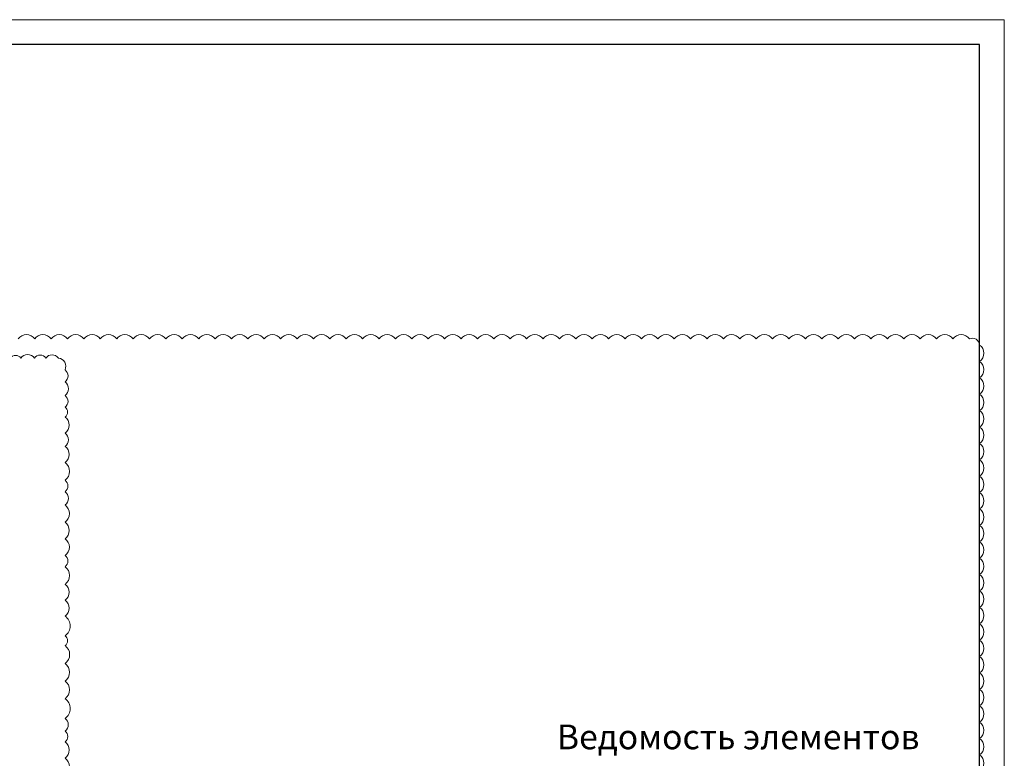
# Model space of a CAD drawing. Header units: millimetres. Extents: x 376598 to 1249954, y -318491 to -22134.
# Tile 120 of 256: x 776036 to 795952, y -302922 to -287979. Entities that reach past the tile are written whole.
import ezdxf

# ---------------------------------------------------------------- set-up
doc = ezdxf.new("R2010")
doc.units = ezdxf.units.MM
doc.layers.add('РАЗМЕРЫ', color=1, linetype='Continuous', lineweight=9)
doc.layers.add('ТОНКИЕ', color=7, linetype='Continuous', lineweight=9)
doc.layers.add('ТОЛСТЫЕ_ОСНОВНЫЕ', color=6, linetype='Continuous')
doc.styles.add('GOST-2.304_Type-B', font='GOST_Common.ttf')

# ---------------------------------------------------------------- blocks, each defined once
blk = doc.blocks.new('*U56')
at = {"layer": 'ТОЛСТЫЕ_ОСНОВНЫЕ', "color": 6}
blk.add_lwpolyline([(20, 5), (415, 5), (415, 292), (20, 292)], close=True, dxfattribs=at)
at = {"layer": 'ТОНКИЕ'}
blk.add_lwpolyline([(0, 0), (420, 0), (420, 297), (0, 297)], close=True, dxfattribs=at)

msp = doc.modelspace()

# ---------------------------------------------------------------- linework, layer by layer
at = {"layer": 'РАЗМЕРЫ', "color": 240, "lineweight": 0, "true_color": 0xed1f24}
for points in [[(795452.5, -303184.8, 0.5205671), (795452.5, -302853.1, 0.5205671), (795452.5, -302521.5, 0.5205671), (795452.5, -302189.8, 0.5205671), (795452.5, -301858.1, 0.5205671), (795452.5, -301526.4, 0.5205671), (795452.5, -301194.7, 0.5205671), (795452.5, -300863, 0.5205671), (795452.5, -300531.3, 0.5205671), (795452.5, -300199.6, 0.5205671), (795452.5, -299867.9, 0.5205671), (795452.5, -299536.2, 0.5205671), (795452.5, -299204.6, 0.5205671), (795452.5, -298872.9, 0.5205671), (795452.5, -298541.2, 0.5205671), (795452.5, -298209.5, 0.5205671), (795452.5, -297877.8, 0.5205671), (795452.5, -297546.1, 0.5205671), (795452.5, -297214.4, 0.5205671), (795452.5, -296882.7, 0.5205671), (795452.5, -296551, 0.5205671), (795452.5, -296219.4, 0.5205671), (795452.5, -295887.7, 0.5205671), (795452.5, -295556, 0.5205671), (795452.5, -295224.3, 0.5205671), (795452.5, -294892.6, 0.5205671), (795452.5, -294560.9, 0.5205671), (795245.6, -294436, 0.5205671), (794914, -294436, 0.5205671), (794582.3, -294436, 0.5205671), (794250.6, -294436, 0.5205671), (793918.9, -294436, 0.5205671), (793587.2, -294436, 0.5205671), (793255.5, -294436, 0.5205671), (792923.8, -294436, 0.5205671), (792592.1, -294436, 0.5205671), (792260.4, -294436, 0.5205671), (791928.7, -294436, 0.5205671), (791597.1, -294436, 0.5205671), (791265.4, -294436, 0.5205671), (790933.7, -294436, 0.5205671), (790602, -294436, 0.5205671), (790270.3, -294436, 0.5205671), (789938.6, -294436, 0.5205671), (789606.9, -294436, 0.5205671), (789275.2, -294436, 0.5205671), (788943.5, -294436, 0.5205671), (788611.9, -294436, 0.5205671), (788280.2, -294436, 0.5205671), (787948.5, -294436, 0.5205671), (787616.8, -294436, 0.5205671), (787285.1, -294436, 0.5205671), (786953.4, -294436, 0.5205671), (786621.7, -294436, 0.5205671), (786290, -294436, 0.5205671), (785958.3, -294436, 0.5205671), (785626.6, -294436, 0.5205671), (785295, -294436, 0.5205671), (784963.3, -294436, 0.5205671), (784631.6, -294436, 0.5205671), (784299.9, -294436, 0.5205671), (783968.2, -294436, 0.5205671), (783636.5, -294436, 0.5205671), (783304.8, -294436, 0.5205671), (782973.1, -294436, 0.5205671), (782641.4, -294436, 0.5205671), (782309.7, -294436, 0.5205671), (781978.1, -294436, 0.5205671), (781646.4, -294436, 0.5205671), (781314.7, -294436, 0.5205671), (780983, -294436, 0.5205671), (780651.3, -294436, 0.5205671), (780319.6, -294436, 0.5205671), (779987.9, -294436, 0.5205671), (779656.2, -294436, 0.5205671), (779324.5, -294436, 0.5205671), (778992.9, -294436, 0.5205671), (778661.2, -294436, 0.5205671), (778329.5, -294436, 0.5205671), (777997.8, -294436, 0.5205671), (777666.1, -294436, 0.5205671), (777334.4, -294436, 0.5205671), (777002.7, -294436, 0.5205671), (776671, -294436, 0.5205671), (776339.3, -294436, 0.5205671), (776007.6, -294436, 0.5205671)], [(776952.5, -303268.6, 0.5205671), (776952.5, -302917.5, 0.5205671), (776952.5, -302589.4, 0.5205671), (776952.5, -302371, 0.5205671), (776952.5, -302115.1, 0.5205671), (776952.5, -301715.3, 0.5205671), (776952.5, -301359.7, 0.5205671), (776952.5, -301003.8, 0.5205671), (776952.5, -300642.6, 0.5205671), (776952.5, -300442.5, 0.5205671), (776952.5, -300044.5, 0.5205671), (776952.5, -299723.2, 0.5205671), (776952.5, -299402.9, 0.5205671), (776952.5, -299046.3, 0.5205671), (776952.5, -298819, 0.5205671), (776952.5, -298478.7, 0.5205671), (776952.5, -298147.3, 0.5205671), (776952.5, -297796.8, 0.5205671), (776952.5, -297527.9, 0.5205671), (776952.5, -297297.2, 0.5205671), (776952.5, -296936.7, 0.5205671), (776952.5, -296611.4, 0.5205671), (776952.5, -296342.8, 0.5205671), (776952.5, -296017.8, 0.5205671), (776952.5, -295817.8, 0.5205671), (776952.5, -295583.5, 0.5205671), (776952.5, -295307, 0.5205671), (776952.5, -295063, 0.5205671), (776818.9, -294824.2, 0.5205671), (776564.4, -294824.2, 0.5205671), (776336, -294824.2, 0.5205671), (776056.7, -294824.2, 0.5205671), (775848.2, -294824.2, 0.5205671)]]:
    msp.add_lwpolyline(points, format="xyb", dxfattribs=at)

# ---------------------------------------------------------------- block references
at = {"xscale": 100, "yscale": 100, "zscale": 100}
msp.add_blockref('*U56', (753952.5, -317678.9), dxfattribs=at)

# ---------------------------------------------------------------- texts
at = {"layer": 'РАЗМЕРЫ', "insert": (790570.4, -302488.4), "char_height": 500, "attachment_point": 5, "style": 'GOST-2.304_Type-B'}
msp.add_mtext_dynamic_manual_height_columns('{\\C0;Ведомость элементов}', width=15225.227, gutter_width=15, heights=[0], dxfattribs=at)

doc.saveas('drawing.dxf')
